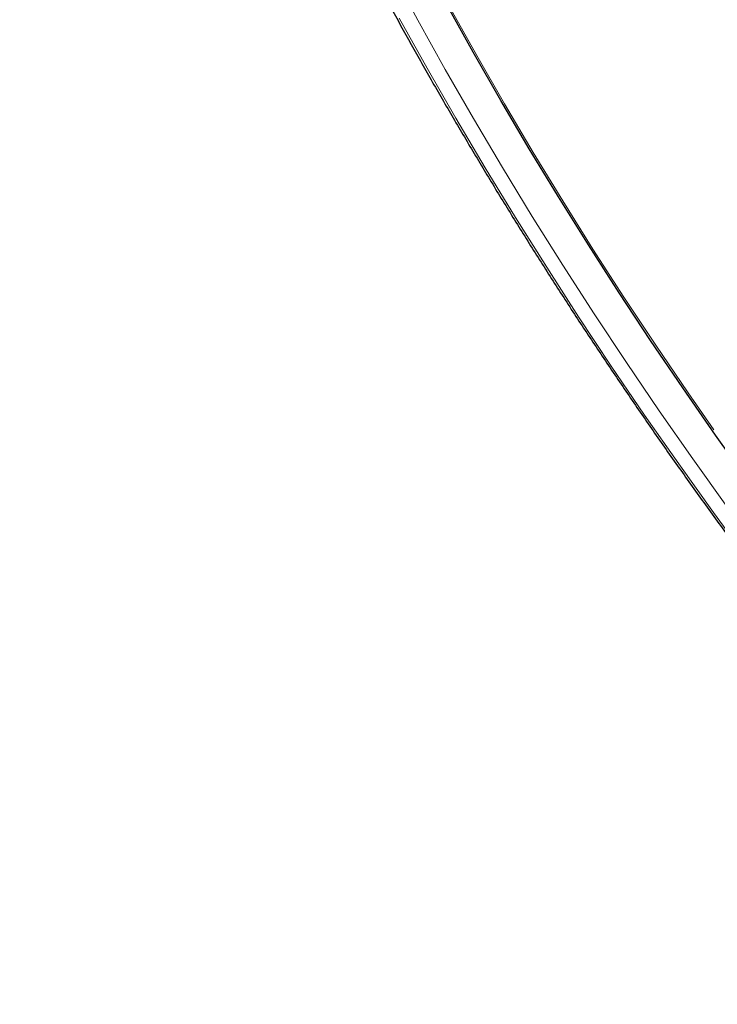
# Model space of a CAD drawing. Header units: millimetres. Extents: x 8 to 2230, y 12 to 2204.
# Tile 114 of 163: x 2021 to 2035, y 824 to 844. Entities that reach past the tile are written whole.
import ezdxf

# ---------------------------------------------------------------- set-up
doc = ezdxf.new("R2010")
doc.units = ezdxf.units.MM

msp = doc.modelspace()

# ---------------------------------------------------------------- linework, layer by layer
at = {"color": 252, "linetype": 'Continuous', "lineweight": 0, "flags": 128}
for points in [[(2043.446, 823.927), (2042.635, 824.791), (2041.832, 825.668), (2041.037, 826.556), (2040.252, 827.456), (2039.476, 828.367), (2038.71, 829.289), (2037.955, 830.219), (2037.211, 831.159), (2036.479, 832.107), (2035.759, 833.063), (2035.052, 834.026), (2034.358, 834.995), (2033.677, 835.97), (2033.011, 836.949), (2032.359, 837.933), (2031.723, 838.921), (2031.101, 839.912), (2030.496, 840.905), (2029.907, 841.899), (2029.335, 842.895), (2028.78, 843.891), (2028.242, 844.886)], [(2029.424, 844.162), (2029.973, 843.177), (2030.539, 842.193), (2031.121, 841.21), (2031.719, 840.229), (2032.333, 839.25), (2032.962, 838.274), (2033.606, 837.301), (2034.265, 836.333), (2034.786, 835.584)], [(2028.403, 843.93), (2028.967, 842.918), (2029.549, 841.907), (2030.148, 840.896), (2030.763, 839.887), (2031.394, 838.88), (2032.041, 837.876), (2032.703, 836.876), (2033.38, 835.881), (2034.072, 834.89), (2034.777, 833.905), (2035.496, 832.927), (2036.227, 831.956), (2036.971, 830.992), (2037.727, 830.037), (2038.495, 829.092), (2039.273, 828.155), (2040.061, 827.23), (2040.859, 826.315), (2041.667, 825.412), (2042.483, 824.521), (2043.307, 823.643)]]:
    msp.add_lwpolyline(points, dxfattribs=at)
at = {"color": 7, "linetype": 'Continuous', "lineweight": 30, "flags": 128}
msp.add_lwpolyline([(2044.536, 823.737), (2043.732, 824.575), (2042.937, 825.427), (2042.149, 826.29), (2041.369, 827.166), (2040.599, 828.052), (2039.838, 828.949), (2039.087, 829.856), (2038.347, 830.773), (2037.617, 831.698), (2036.9, 832.631), (2036.194, 833.572), (2035.501, 834.519), (2034.821, 835.472), (2034.155, 836.431), (2033.502, 837.395), (2032.864, 838.363), (2032.241, 839.334), (2031.633, 840.308), (2031.04, 841.285), (2030.464, 842.262), (2029.904, 843.241), (2029.362, 844.22)], dxfattribs=at)
at = {"color": 7, "linetype": 'Continuous', "lineweight": 30}
msp.add_open_spline([(2024.768, 879.81), (2024.751, 879.795), (2024.625, 879.685), (2024.404, 879.465), (2024.103, 879.151), (2023.816, 878.821), (2023.54, 878.479), (2023.276, 878.122), (2023.025, 877.752), (2022.786, 877.369), (2022.559, 876.972), (2022.345, 876.562), (2022.144, 876.139), (2021.955, 875.703), (2021.78, 875.254), (2021.617, 874.793), (2021.467, 874.32), (2021.33, 873.834), (2021.207, 873.336), (2021.097, 872.827), (2021, 872.306), (2020.917, 871.774), (2020.847, 871.232), (2020.79, 870.678), (2020.747, 870.113), (2020.717, 869.539), (2020.701, 868.954), (2020.698, 868.36), (2020.708, 867.756), (2020.732, 867.143), (2020.77, 866.52), (2020.82, 865.889), (2020.884, 865.249), (2020.962, 864.602), (2021.052, 863.946), (2021.156, 863.282), (2021.273, 862.61), (2021.403, 861.932), (2021.546, 861.246), (2021.702, 860.554), (2021.87, 859.855), (2022.052, 859.15), (2022.246, 858.439), (2022.453, 857.722), (2022.673, 857), (2022.905, 856.273), (2023.149, 855.541), (2023.405, 854.805), (2023.674, 854.064), (2023.955, 853.319), (2024.247, 852.57), (2024.552, 851.818), (2024.868, 851.063), (2025.196, 850.305), (2025.535, 849.544), (2025.885, 848.781), (2026.247, 848.017), (2026.619, 847.25), (2027.003, 846.482), (2027.397, 845.713), (2027.802, 844.943), (2028.217, 844.173), (2028.642, 843.402), (2029.077, 842.631), (2029.523, 841.861), (2029.978, 841.092), (2030.442, 840.323), (2030.916, 839.556), (2031.4, 838.79), (2031.892, 838.026), (2032.393, 837.264), (2032.902, 836.505), (2033.42, 835.748), (2033.946, 834.995), (2034.481, 834.244), (2035.023, 833.498), (2035.572, 832.755), (2036.129, 832.016), (2036.693, 831.282), (2037.264, 830.553), (2037.842, 829.829), (2038.426, 829.11), (2039.017, 828.396), (2039.613, 827.688), (2040.216, 826.987), (2040.824, 826.292), (2041.437, 825.604), (2042.055, 824.922), (2042.679, 824.248), (2043.307, 823.581), (2043.939, 822.922), (2044.575, 822.271), (2045.216, 821.629), (2045.86, 820.994), (2046.507, 820.369), (2047.157, 819.753), (2047.771, 819.181), (2048.169, 818.82), (2048.348, 818.658)], degree=3, knots=[0, 0, 0, 0, 0.001643, 0.011986, 0.022334, 0.032687, 0.04305, 0.053422, 0.063807, 0.074206, 0.084618, 0.095046, 0.105489, 0.115947, 0.126419, 0.136905, 0.147404, 0.157915, 0.168438, 0.17897, 0.18951, 0.200059, 0.210613, 0.221173, 0.231738, 0.242306, 0.252878, 0.263451, 0.274026, 0.284602, 0.295178, 0.305755, 0.316331, 0.326907, 0.337481, 0.348055, 0.358628, 0.3692, 0.37977, 0.390339, 0.400907, 0.411473, 0.422038, 0.432601, 0.443163, 0.453724, 0.464283, 0.474841, 0.485397, 0.495953, 0.506507, 0.51706, 0.527611, 0.538162, 0.548711, 0.55926, 0.569808, 0.580354, 0.5909, 0.601445, 0.611989, 0.622533, 0.633076, 0.643618, 0.654159, 0.6647, 0.675241, 0.685781, 0.69632, 0.706859, 0.717398, 0.727936, 0.738474, 0.749012, 0.75955, 0.770087, 0.780624, 0.791161, 0.801698, 0.812235, 0.822772, 0.833308, 0.843845, 0.854382, 0.864919, 0.875456, 0.885993, 0.896531, 0.907068, 0.917606, 0.928145, 0.938683, 0.949222, 0.959761, 0.970301, 0.980841, 0.991382, 1, 1, 1, 1], dxfattribs=at)

doc.saveas('drawing.dxf')
